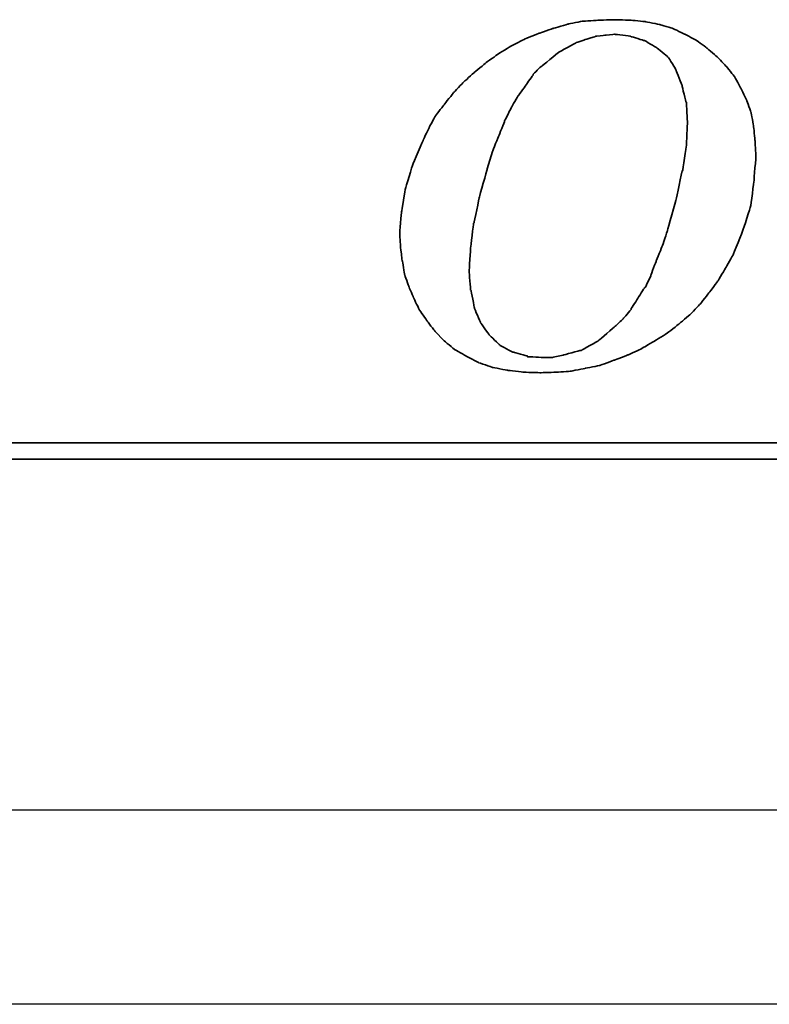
# Model space of a CAD drawing. Header units: millimetres. Extents: x 4 to 414, y 108 to 241.
# Tile 34 of 52: x 311.54 to 317.32, y 136.78 to 144.38. Entities that reach past the tile are written whole.
import ezdxf

# ---------------------------------------------------------------- set-up
doc = ezdxf.new("R2010")
doc.units = ezdxf.units.MM
doc.header["$LTSCALE"] = 0.15
for name, color, linetype in [('DIM', 4, 'CONTINUOUS'), ('layer 1', 7, 'CONTINUOUS'), ('OUT', 3, 'CONTINUOUS')]:
    doc.layers.add(name, color=color, linetype=linetype)

# ---------------------------------------------------------------- blocks, each defined once
blk = doc.blocks.new('TBI MOTION logo(完整正式版)')
at = {"layer": 'layer 1', "color": 22, "lineweight": 35}
for points, knots in [([(-11.34375, -6.98375), (-11.34375, -6.98375), (-10.91375, -7.43875), (-10.91375, -7.43875), (-10.91375, -7.43875), (-10.91375, -7.43875), (-10.38625, -7.87125), (-10.38625, -7.87125), (-10.38625, -7.87125), (-10.38625, -7.87125), (-9.81125, -8.20375), (-9.81125, -8.20375), (-9.81125, -8.20375), (-9.81125, -8.20375), (-9.21125, -8.51875), (-9.21125, -8.51875), (-9.21125, -8.51875), (-9.21125, -8.51875), (-8.51625, -8.75875), (-8.51625, -8.75875), (-8.51625, -8.75875), (-8.51625, -8.75875), (-7.77125, -8.90375), (-7.77125, -8.90375), (-7.77125, -8.90375), (-7.77125, -8.90375), (-6.97875, -8.99875), (-6.97875, -8.99875), (-6.97875, -8.99875), (-6.97875, -8.99875), (-6.14125, -9.02375), (-6.14125, -9.02375), (-6.14125, -9.02375), (-6.14125, -9.02375), (-5.37125, -8.99875), (-5.37125, -8.99875), (-5.37125, -8.99875), (-5.37125, -8.99875), (-4.65375, -8.94875), (-4.65375, -8.94875), (-4.65375, -8.94875), (-4.65375, -8.94875), (-3.93375, -8.80625), (-3.93375, -8.80625), (-3.93375, -8.80625), (-3.93375, -8.80625), (-3.21375, -8.66375), (-3.21375, -8.66375), (-3.21375, -8.66375), (-3.21375, -8.66375), (-2.49375, -8.39875), (-2.49375, -8.39875), (-2.49375, -8.39875), (-2.49375, -8.39875), (-1.79875, -8.13375), (-1.79875, -8.13375), (-1.79875, -8.13375), (-1.79875, -8.13375), (-1.17375, -7.84375), (-1.17375, -7.84375), (-1.17375, -7.84375), (-1.17375, -7.84375), (-0.52375, -7.46375), (-0.52375, -7.46375), (-0.52375, -7.46375), (-0.52375, -7.46375), (0.10124, -7.07875), (0.10124, -7.07875), (0.10124, -7.07875), (0.10124, -7.07875), (0.67625, -6.62375), (0.67625, -6.62375), (0.67625, -6.62375), (0.67625, -6.62375), (1.24874, -6.14375), (1.24874, -6.14375), (1.24874, -6.14375), (1.24874, -6.14375), (1.72874, -5.64125), (1.72874, -5.64125), (1.72874, -5.64125), (1.72874, -5.64125), (2.18624, -5.06375), (2.18624, -5.06375), (2.18624, -5.06375), (2.18624, -5.06375), (2.61625, -4.48874), (2.61625, -4.48874), (2.61625, -4.48874), (2.61625, -4.48874), (3.00125, -3.83874), (3.00125, -3.83874), (3.00125, -3.83874), (3.00125, -3.83874), (3.36124, -3.21374), (3.36124, -3.21374), (3.36124, -3.21374), (3.36124, -3.21374), (3.84374, -1.99125), (3.84374, -1.99125), (3.84374, -1.99125), (3.84374, -1.99125), (4.22625, -0.81875), (4.22625, -0.81875), (4.22625, -0.81875), (4.22625, -0.81875), (4.39125, 0.45624), (4.39125, 0.45624), (4.39125, 0.45624), (4.39125, 0.45624), (4.48874, 1.70124), (4.48874, 1.70124), (4.48874, 1.70124), (4.48874, 1.70124), (4.43874, 2.44625), (4.43874, 2.44625), (4.43874, 2.44625), (4.43874, 2.44625), (4.36874, 3.14125), (4.36874, 3.14125), (4.36874, 3.14125), (4.36874, 3.14125), (4.25125, 3.81125), (4.25125, 3.81125), (4.25125, 3.81125), (4.25125, 3.81125), (4.03124, 4.41125), (4.03124, 4.41125), (4.03124, 4.41125), (4.03124, 4.41125), (3.74374, 5.01125), (3.74374, 5.01125), (3.74374, 5.01125), (3.74374, 5.01125), (3.43124, 5.58875), (3.43124, 5.58875), (3.43124, 5.58875), (3.43124, 5.58875), (3.02625, 6.09125), (3.02625, 6.09125), (3.02625, 6.09125), (3.02625, 6.09125), (2.59374, 6.54875), (2.59374, 6.54875), (2.59374, 6.54875), (2.59374, 6.54875), (2.09124, 6.98125), (2.09124, 6.98125), (2.09124, 6.98125), (2.09124, 6.98125), (1.56124, 7.36625), (1.56124, 7.36625), (1.56124, 7.36625), (1.56124, 7.36625), (0.98624, 7.67625), (0.98624, 7.67625), (0.98624, 7.67625), (0.98624, 7.67625), (0.38624, 7.96375), (0.38624, 7.96375), (0.38624, 7.96375), (0.38624, 7.96375), (-0.25875, 8.15625), (-0.25875, 8.15625), (-0.25875, 8.15625), (-0.25875, 8.15625), (-0.98125, 8.30125), (-0.98125, 8.30125), (-0.98125, 8.30125), (-0.98125, 8.30125), (-1.70124, 8.37125), (-1.70124, 8.37125), (-1.70124, 8.37125), (-1.70124, 8.37125), (-2.49375, 8.39624), (-2.49375, 8.39624), (-2.49375, 8.39624), (-2.49375, 8.39624), (-3.28625, 8.37125), (-3.28625, 8.37125), (-3.28625, 8.37125), (-3.28625, 8.37125), (-4.05125, 8.32125), (-4.05125, 8.32125), (-4.05125, 8.32125), (-4.05125, 8.32125), (-4.77375, 8.18125), (-4.77375, 8.18125), (-4.77375, 8.18125), (-4.77375, 8.18125), (-5.51625, 7.96375), (-5.51625, 7.96375), (-5.51625, 7.96375), (-5.51625, 7.96375), (-6.21125, 7.72625), (-6.21125, 7.72625), (-6.21125, 7.72625), (-6.21125, 7.72625), (-6.92875, 7.43625), (-6.92875, 7.43625), (-6.92875, 7.43625), (-6.92875, 7.43625), (-7.57875, 7.10125), (-7.57875, 7.10125), (-7.57875, 7.10125), (-7.57875, 7.10125), (-8.24875, 6.69125), (-8.24875, 6.69125), (-8.24875, 6.69125), (-8.24875, 6.69125), (-8.84875, 6.26125), (-8.84875, 6.26125), (-8.84875, 6.26125), (-8.84875, 6.26125), (-9.42625, 5.78125), (-9.42625, 5.78125), (-9.42625, 5.78125), (-9.42625, 5.78125), (-9.95375, 5.30125), (-9.95375, 5.30125), (-9.95375, 5.30125), (-9.95375, 5.30125), (-10.43375, 4.79624), (-10.43375, 4.79624), (-10.43375, 4.79624), (-10.43375, 4.79624), (-10.88875, 4.22125), (-10.88875, 4.22125), (-10.88875, 4.22125), (-10.88875, 4.22125), (-11.29875, 3.69375), (-11.29875, 3.69375), (-11.29875, 3.69375), (-11.29875, 3.69375), (-11.63375, 3.09125), (-11.63375, 3.09125), (-11.63375, 3.09125), (-11.63375, 3.09125), (-11.91875, 2.49625), (-11.91875, 2.49625), (-11.91875, 2.49625), (-11.91875, 2.49625), (-12.44875, 1.24625), (-12.44875, 1.24625), (-12.44875, 1.24625), (-12.44875, 1.24625), (-12.80875, 0.06874), (-12.80875, 0.06874), (-12.80875, 0.06874), (-12.80875, 0.06874), (-12.99875, -1.07875), (-12.99875, -1.07875), (-12.99875, -1.07875), (-12.99875, -1.07875), (-13.09375, -2.18375), (-13.09375, -2.18375), (-13.09375, -2.18375), (-13.09375, -2.18375), (-13.04875, -2.85375), (-13.04875, -2.85375), (-13.04875, -2.85375), (-13.04875, -2.85375), (-12.97375, -3.50375), (-12.97375, -3.50375), (-12.97375, -3.50375), (-12.97375, -3.50375), (-12.95375, -3.50375), (-12.95375, -3.50375), (-12.95375, -3.50375), (-12.95375, -3.50375), (-12.85375, -4.17375), (-12.85375, -4.17375), (-12.85375, -4.17375), (-12.85375, -4.17375), (-12.63875, -4.77624), (-12.63875, -4.77624), (-12.63875, -4.77624), (-12.63875, -4.77624), (-12.39875, -5.35125), (-12.39875, -5.35125), (-12.39875, -5.35125), (-12.39875, -5.35125), (-12.11375, -5.92875), (-12.11375, -5.92875), (-12.11375, -5.92875), (-12.11375, -5.92875), (-11.75375, -6.45375), (-11.75375, -6.45375), (-11.75375, -6.45375), (-11.75375, -6.45375), (-11.34375, -6.98375), (-11.34375, -6.98375)], [0, 0, 0, 0, 0.01369863, 0.01369863, 0.01369863, 0.01369864, 0.02739726, 0.02739726, 0.02739726, 0.02739727, 0.04109589, 0.04109589, 0.04109589, 0.0410959, 0.05479452, 0.05479452, 0.05479452, 0.05479453, 0.06849315, 0.06849315, 0.06849315, 0.06849316, 0.08219178, 0.08219178, 0.08219178, 0.08219179, 0.09589041, 0.09589041, 0.09589041, 0.09589042, 0.10958904, 0.10958904, 0.10958904, 0.10958905, 0.12328767, 0.12328767, 0.12328767, 0.12328768, 0.1369863, 0.1369863, 0.1369863, 0.13698631, 0.15068493, 0.15068493, 0.15068493, 0.15068494, 0.16438356, 0.16438356, 0.16438356, 0.16438357, 0.17808219, 0.17808219, 0.17808219, 0.1780822, 0.19178082, 0.19178082, 0.19178082, 0.19178083, 0.20547945, 0.20547945, 0.20547945, 0.20547946, 0.21917808, 0.21917808, 0.21917808, 0.21917809, 0.23287671, 0.23287671, 0.23287671, 0.23287672, 0.24657534, 0.24657534, 0.24657534, 0.24657535, 0.26027397, 0.26027397, 0.26027397, 0.26027398, 0.2739726, 0.2739726, 0.2739726, 0.27397261, 0.28767123, 0.28767123, 0.28767123, 0.28767124, 0.30136986, 0.30136986, 0.30136986, 0.30136987, 0.31506849, 0.31506849, 0.31506849, 0.3150685, 0.32876712, 0.32876712, 0.32876712, 0.32876713, 0.34246575, 0.34246575, 0.34246575, 0.34246576, 0.35616438, 0.35616438, 0.35616438, 0.35616439, 0.36986301, 0.36986301, 0.36986301, 0.36986302, 0.38356164, 0.38356164, 0.38356164, 0.38356165, 0.39726027, 0.39726027, 0.39726027, 0.39726028, 0.4109589, 0.4109589, 0.4109589, 0.41095891, 0.42465753, 0.42465753, 0.42465753, 0.42465754, 0.43835616, 0.43835616, 0.43835616, 0.43835617, 0.45205479, 0.45205479, 0.45205479, 0.4520548, 0.46575342, 0.46575342, 0.46575342, 0.46575343, 0.47945205, 0.47945205, 0.47945205, 0.47945206, 0.49315068, 0.49315068, 0.49315068, 0.49315069, 0.50684932, 0.50684932, 0.50684932, 0.50684933, 0.52054795, 0.52054795, 0.52054795, 0.52054796, 0.53424658, 0.53424658, 0.53424658, 0.53424659, 0.54794521, 0.54794521, 0.54794521, 0.54794522, 0.56164384, 0.56164384, 0.56164384, 0.56164385, 0.57534247, 0.57534247, 0.57534247, 0.57534248, 0.5890411, 0.5890411, 0.5890411, 0.58904111, 0.60273973, 0.60273973, 0.60273973, 0.60273974, 0.61643836, 0.61643836, 0.61643836, 0.61643837, 0.63013699, 0.63013699, 0.63013699, 0.630137, 0.64383562, 0.64383562, 0.64383562, 0.64383563, 0.65753425, 0.65753425, 0.65753425, 0.65753426, 0.67123288, 0.67123288, 0.67123288, 0.67123289, 0.68493151, 0.68493151, 0.68493151, 0.68493152, 0.69863014, 0.69863014, 0.69863014, 0.69863015, 0.71232877, 0.71232877, 0.71232877, 0.71232878, 0.7260274, 0.7260274, 0.7260274, 0.72602741, 0.73972603, 0.73972603, 0.73972603, 0.73972604, 0.75342466, 0.75342466, 0.75342466, 0.75342467, 0.76712329, 0.76712329, 0.76712329, 0.7671233, 0.78082192, 0.78082192, 0.78082192, 0.78082193, 0.79452055, 0.79452055, 0.79452055, 0.79452056, 0.80821918, 0.80821918, 0.80821918, 0.80821919, 0.82191781, 0.82191781, 0.82191781, 0.82191782, 0.83561644, 0.83561644, 0.83561644, 0.83561645, 0.84931507, 0.84931507, 0.84931507, 0.84931508, 0.8630137, 0.8630137, 0.8630137, 0.86301371, 0.87671233, 0.87671233, 0.87671233, 0.87671234, 0.89041096, 0.89041096, 0.89041096, 0.89041097, 0.90410959, 0.90410959, 0.90410959, 0.9041096, 0.91780822, 0.91780822, 0.91780822, 0.91780823, 0.93150685, 0.93150685, 0.93150685, 0.93150686, 0.94520548, 0.94520548, 0.94520548, 0.94520549, 0.95890411, 0.95890411, 0.95890411, 0.95890412, 0.97260274, 0.97260274, 0.97260274, 0.97260275, 0.98630137, 0.98630137, 0.98630137, 0.98630138, 1, 1, 1, 1]), ([(-8.77875, 1.03124), (-8.77875, 1.03124), (-8.51625, 1.89625), (-8.51625, 1.89625), (-8.51625, 1.89625), (-8.51625, 1.89625), (-8.20375, 2.66375), (-8.20375, 2.66375), (-8.20375, 2.66375), (-8.20375, 2.66375), (-7.91625, 3.38125), (-7.91625, 3.38125), (-7.91625, 3.38125), (-7.91625, 3.38125), (-7.91625, 3.40624), (-7.91625, 3.40624), (-7.91625, 3.40624), (-7.91625, 3.40624), (-7.57875, 4.07624), (-7.57875, 4.07624), (-7.57875, 4.07624), (-7.57875, 4.07624), (-7.24375, 4.65125), (-7.24375, 4.65125), (-7.24375, 4.65125), (-7.24375, 4.65125), (-7.21875, 4.65125), (-7.21875, 4.65125), (-7.21875, 4.65125), (-7.21875, 4.65125), (-7.21875, 4.67624), (-7.21875, 4.67624), (-7.21875, 4.67624), (-7.21875, 4.67624), (-6.83625, 5.20375), (-6.83625, 5.20375), (-6.83625, 5.20375), (-6.83625, 5.20375), (-6.49875, 5.68625), (-6.49875, 5.68625), (-6.49875, 5.68625), (-6.49875, 5.68625), (-6.49875, 5.70625), (-6.49875, 5.70625), (-6.49875, 5.70625), (-6.49875, 5.70625), (-6.11625, 6.09125), (-6.11625, 6.09125), (-6.11625, 6.09125), (-6.11625, 6.09125), (-6.09125, 6.09125), (-6.09125, 6.09125), (-6.09125, 6.09125), (-6.09125, 6.09125), (-5.27375, 6.76625), (-5.27375, 6.76625), (-5.27375, 6.76625), (-5.27375, 6.76625), (-5.24875, 6.76625), (-5.24875, 6.76625), (-5.24875, 6.76625), (-5.24875, 6.76625), (-5.24875, 6.78625), (-5.24875, 6.78625), (-5.24875, 6.78625), (-5.24875, 6.78625), (-4.38875, 7.26624), (-4.38875, 7.26624), (-4.38875, 7.26624), (-4.38875, 7.26624), (-4.36125, 7.26624), (-4.36125, 7.26624), (-4.36125, 7.26624), (-4.36125, 7.26624), (-3.93375, 7.41125), (-3.93375, 7.41125), (-3.93375, 7.41125), (-3.93375, 7.41125), (-3.47375, 7.55625), (-3.47375, 7.55625), (-3.47375, 7.55625), (-3.47375, 7.55625), (-3.45375, 7.55625), (-3.45375, 7.55625), (-3.45375, 7.55625), (-3.45375, 7.55625), (-3.42875, 7.58124), (-3.42875, 7.58124), (-3.42875, 7.58124), (-3.42875, 7.58124), (-2.97375, 7.62625), (-2.97375, 7.62625), (-2.97375, 7.62625), (-2.97375, 7.62625), (-2.49375, 7.67625), (-2.49375, 7.67625), (-2.49375, 7.67625), (-2.49375, 7.67625), (-2.46875, 7.67625), (-2.46875, 7.67625), (-2.46875, 7.67625), (-2.46875, 7.67625), (-1.70124, 7.58124), (-1.70124, 7.58124), (-1.70124, 7.58124), (-1.70124, 7.58124), (-1.67875, 7.55625), (-1.67875, 7.55625), (-1.67875, 7.55625), (-1.67875, 7.55625), (-1.65375, 7.55625), (-1.65375, 7.55625), (-1.65375, 7.55625), (-1.65375, 7.55625), (-1.03125, 7.36625), (-1.03125, 7.36625), (-1.03125, 7.36625), (-1.03125, 7.36625), (-1.00625, 7.36625), (-1.00625, 7.36625), (-1.00625, 7.36625), (-1.00625, 7.36625), (-0.43124, 7.02624), (-0.43124, 7.02624), (-0.43124, 7.02624), (-0.43124, 7.02624), (-0.40625, 7.00624), (-0.40625, 7.00624), (-0.40625, 7.00624), (-0.40625, 7.00624), (0.12124, 6.57124), (0.12124, 6.57124), (0.12124, 6.57124), (0.12124, 6.57124), (0.14624, 6.54875), (0.14624, 6.54875), (0.14624, 6.54875), (0.14624, 6.54875), (0.17124, 6.52375), (0.17124, 6.52375), (0.17124, 6.52375), (0.17124, 6.52375), (0.55625, 5.89875), (0.55625, 5.89875), (0.55625, 5.89875), (0.55625, 5.89875), (0.55625, 5.87625), (0.55625, 5.87625), (0.55625, 5.87625), (0.55625, 5.87625), (0.84124, 5.15625), (0.84124, 5.15625), (0.84124, 5.15625), (0.84124, 5.15625), (0.84124, 5.13125), (0.84124, 5.13125), (0.84124, 5.13125), (0.84124, 5.13125), (1.03624, 4.31875), (1.03624, 4.31875), (1.03624, 4.31875), (1.03624, 4.31875), (1.05624, 4.31875), (1.05624, 4.31875), (1.05624, 4.31875), (1.05624, 4.31875), (1.05624, 4.29125), (1.05624, 4.29125), (1.05624, 4.29125), (1.05624, 4.29125), (1.10625, 3.33125), (1.10625, 3.33125), (1.10625, 3.33125), (1.10625, 3.33125), (1.10625, 3.30875), (1.10625, 3.30875), (1.10625, 3.30875), (1.10625, 3.30875), (1.05624, 2.20624), (1.05624, 2.20624), (1.05624, 2.20624), (1.05624, 2.20624), (1.05624, 2.18124), (1.05624, 2.18124), (1.05624, 2.18124), (1.05624, 2.18124), (0.86624, 0.93624), (0.86624, 0.93624), (0.86624, 0.93624), (0.86624, 0.93624), (0.84124, 0.93624), (0.84124, 0.93624), (0.84124, 0.93624), (0.84124, 0.93624), (0.55625, -0.45874), (0.55625, -0.45874), (0.55625, -0.45874), (0.55625, -0.45874), (0.12124, -1.99125), (0.12124, -1.99125), (0.12124, -1.99125), (0.12124, -1.99125), (0.12124, -2.01874), (0.12124, -2.01874), (0.12124, -2.01874), (0.12124, -2.01874), (-0.13874, -2.78375), (-0.13874, -2.78375), (-0.13874, -2.78375), (-0.13874, -2.78375), (-0.43124, -3.50375), (-0.43124, -3.50375), (-0.43124, -3.50375), (-0.43124, -3.50375), (-0.69375, -4.19875), (-0.69375, -4.19875), (-0.69375, -4.19875), (-0.69375, -4.19875), (-0.69375, -4.22375), (-0.69375, -4.22375), (-0.69375, -4.22375), (-0.69375, -4.22375), (-0.98125, -4.82374), (-0.98125, -4.82374), (-0.98125, -4.82374), (-0.98125, -4.82374), (-1.00625, -4.82374), (-1.00625, -4.82374), (-1.00625, -4.82374), (-1.00625, -4.82374), (-1.33875, -5.35125), (-1.33875, -5.35125), (-1.33875, -5.35125), (-1.33875, -5.35125), (-1.67875, -5.87875), (-1.67875, -5.87875), (-1.67875, -5.87875), (-1.67875, -5.87875), (-1.67875, -5.90375), (-1.67875, -5.90375), (-1.67875, -5.90375), (-1.67875, -5.90375), (-2.05875, -6.35875), (-2.05875, -6.35875), (-2.05875, -6.35875), (-2.05875, -6.35875), (-2.08375, -6.38375), (-2.08375, -6.38375), (-2.08375, -6.38375), (-2.08375, -6.38375), (-2.46875, -6.74375), (-2.46875, -6.74375), (-2.46875, -6.74375), (-2.46875, -6.74375), (-3.25875, -7.41625), (-3.25875, -7.41625), (-3.25875, -7.41625), (-3.25875, -7.41625), (-3.28625, -7.43875), (-3.28625, -7.43875), (-3.28625, -7.43875), (-3.28625, -7.43875), (-4.12375, -7.91875), (-4.12375, -7.91875), (-4.12375, -7.91875), (-4.12375, -7.91875), (-4.14875, -7.91875), (-4.14875, -7.91875), (-4.14875, -7.91875), (-4.14875, -7.91875), (-4.17125, -7.91875), (-4.17125, -7.91875), (-4.17125, -7.91875), (-4.17125, -7.91875), (-5.03375, -8.15875), (-5.03375, -8.15875), (-5.03375, -8.15875), (-5.03375, -8.15875), (-5.51625, -8.25625), (-5.51625, -8.25625), (-5.51625, -8.25625), (-5.51625, -8.25625), (-5.54125, -8.27875), (-5.54125, -8.27875), (-5.54125, -8.27875), (-5.54125, -8.27875), (-5.56375, -8.27875), (-5.56375, -8.27875), (-5.56375, -8.27875), (-5.56375, -8.27875), (-5.99625, -8.27875), (-5.99625, -8.27875), (-5.99625, -8.27875), (-5.99625, -8.27875), (-6.76375, -8.23125), (-6.76375, -8.23125), (-6.76375, -8.23125), (-6.76375, -8.23125), (-6.78875, -8.23125), (-6.78875, -8.23125), (-6.78875, -8.23125), (-6.78875, -8.23125), (-6.78875, -8.20375), (-6.78875, -8.20375), (-6.78875, -8.20375), (-6.78875, -8.20375), (-7.45875, -8.01375), (-7.45875, -8.01375), (-7.45875, -8.01375), (-7.45875, -8.01375), (-7.48375, -8.01375), (-7.48375, -8.01375), (-7.48375, -8.01375), (-7.48375, -8.01375), (-7.50875, -8.01375), (-7.50875, -8.01375), (-7.50875, -8.01375), (-7.50875, -8.01375), (-8.13125, -7.67875), (-8.13125, -7.67875), (-8.13125, -7.67875), (-8.13125, -7.67875), (-8.15625, -7.65375), (-8.15625, -7.65375), (-8.15625, -7.65375), (-8.15625, -7.65375), (-8.65875, -7.17375), (-8.65875, -7.17375), (-8.65875, -7.17375), (-8.65875, -7.17375), (-8.68375, -7.14875), (-8.68375, -7.14875), (-8.68375, -7.14875), (-8.68375, -7.14875), (-9.08875, -6.57375), (-9.08875, -6.57375), (-9.08875, -6.57375), (-9.08875, -6.57375), (-9.11375, -6.54875), (-9.11375, -6.54875), (-9.11375, -6.54875), (-9.11375, -6.54875), (-9.11375, -6.52875), (-9.11375, -6.52875), (-9.11375, -6.52875), (-9.11375, -6.52875), (-9.40375, -5.85375), (-9.40375, -5.85375), (-9.40375, -5.85375), (-9.40375, -5.85375), (-9.40375, -5.82875), (-9.40375, -5.82875), (-9.40375, -5.82875), (-9.40375, -5.82875), (-9.56875, -4.96875), (-9.56875, -4.96875), (-9.56875, -4.96875), (-9.56875, -4.96875), (-9.59375, -4.94375), (-9.59375, -4.94375), (-9.59375, -4.94375), (-9.59375, -4.94375), (-9.66375, -4.03375), (-9.66375, -4.03375), (-9.66375, -4.03375), (-9.66375, -4.03375), (-9.66375, -4.00875), (-9.66375, -4.00875), (-9.66375, -4.00875), (-9.66375, -4.00875), (-9.59375, -2.85375), (-9.59375, -2.85375), (-9.59375, -2.85375), (-9.59375, -2.85375), (-9.45125, -1.65875), (-9.45125, -1.65875), (-9.45125, -1.65875), (-9.45125, -1.65875), (-9.42625, -1.63375), (-9.42625, -1.63375), (-9.42625, -1.63375), (-9.42625, -1.63375), (-9.16125, -0.33875), (-9.16125, -0.33875), (-9.16125, -0.33875), (-9.16125, -0.33875), (-8.77875, 1.00624), (-8.77875, 1.00624), (-8.77875, 1.00624), (-8.77875, 1.00624), (-8.77875, 1.03124), (-8.77875, 1.03124)], [0, 0, 0, 0, 0.01020408, 0.01020408, 0.01020408, 0.01020409, 0.02040816, 0.02040816, 0.02040816, 0.02040817, 0.03061224, 0.03061224, 0.03061224, 0.03061225, 0.04081633, 0.04081633, 0.04081633, 0.04081634, 0.05102041, 0.05102041, 0.05102041, 0.05102042, 0.06122449, 0.06122449, 0.06122449, 0.0612245, 0.07142857, 0.07142857, 0.07142857, 0.07142858, 0.08163265, 0.08163265, 0.08163265, 0.08163266, 0.09183673, 0.09183673, 0.09183673, 0.09183674, 0.10204082, 0.10204082, 0.10204082, 0.10204083, 0.1122449, 0.1122449, 0.1122449, 0.11224491, 0.12244898, 0.12244898, 0.12244898, 0.12244899, 0.13265306, 0.13265306, 0.13265306, 0.13265307, 0.14285714, 0.14285714, 0.14285714, 0.14285715, 0.15306122, 0.15306122, 0.15306122, 0.15306123, 0.16326531, 0.16326531, 0.16326531, 0.16326532, 0.17346939, 0.17346939, 0.17346939, 0.1734694, 0.18367347, 0.18367347, 0.18367347, 0.18367348, 0.19387755, 0.19387755, 0.19387755, 0.19387756, 0.20408163, 0.20408163, 0.20408163, 0.20408164, 0.21428571, 0.21428571, 0.21428571, 0.21428572, 0.2244898, 0.2244898, 0.2244898, 0.22448981, 0.23469388, 0.23469388, 0.23469388, 0.23469389, 0.24489796, 0.24489796, 0.24489796, 0.24489797, 0.25510204, 0.25510204, 0.25510204, 0.25510205, 0.26530612, 0.26530612, 0.26530612, 0.26530613, 0.2755102, 0.2755102, 0.2755102, 0.27551021, 0.28571429, 0.28571429, 0.28571429, 0.2857143, 0.29591837, 0.29591837, 0.29591837, 0.29591838, 0.30612245, 0.30612245, 0.30612245, 0.30612246, 0.31632653, 0.31632653, 0.31632653, 0.31632654, 0.32653061, 0.32653061, 0.32653061, 0.32653062, 0.33673469, 0.33673469, 0.33673469, 0.3367347, 0.34693878, 0.34693878, 0.34693878, 0.34693879, 0.35714286, 0.35714286, 0.35714286, 0.35714287, 0.36734694, 0.36734694, 0.36734694, 0.36734695, 0.37755102, 0.37755102, 0.37755102, 0.37755103, 0.3877551, 0.3877551, 0.3877551, 0.38775511, 0.39795918, 0.39795918, 0.39795918, 0.39795919, 0.40816327, 0.40816327, 0.40816327, 0.40816328, 0.41836735, 0.41836735, 0.41836735, 0.41836736, 0.42857143, 0.42857143, 0.42857143, 0.42857144, 0.43877551, 0.43877551, 0.43877551, 0.43877552, 0.44897959, 0.44897959, 0.44897959, 0.4489796, 0.45918367, 0.45918367, 0.45918367, 0.45918368, 0.46938776, 0.46938776, 0.46938776, 0.46938777, 0.47959184, 0.47959184, 0.47959184, 0.47959185, 0.48979592, 0.48979592, 0.48979592, 0.48979593, 0.5, 0.5, 0.5, 0.50000001, 0.51020408, 0.51020408, 0.51020408, 0.51020409, 0.52040816, 0.52040816, 0.52040816, 0.52040817, 0.53061224, 0.53061224, 0.53061224, 0.53061225, 0.54081633, 0.54081633, 0.54081633, 0.54081634, 0.55102041, 0.55102041, 0.55102041, 0.55102042, 0.56122449, 0.56122449, 0.56122449, 0.5612245, 0.57142857, 0.57142857, 0.57142857, 0.57142858, 0.58163265, 0.58163265, 0.58163265, 0.58163266, 0.59183673, 0.59183673, 0.59183673, 0.59183674, 0.60204082, 0.60204082, 0.60204082, 0.60204083, 0.6122449, 0.6122449, 0.6122449, 0.61224491, 0.62244898, 0.62244898, 0.62244898, 0.62244899, 0.63265306, 0.63265306, 0.63265306, 0.63265307, 0.64285714, 0.64285714, 0.64285714, 0.64285715, 0.65306122, 0.65306122, 0.65306122, 0.65306123, 0.66326531, 0.66326531, 0.66326531, 0.66326532, 0.67346939, 0.67346939, 0.67346939, 0.6734694, 0.68367347, 0.68367347, 0.68367347, 0.68367348, 0.69387755, 0.69387755, 0.69387755, 0.69387756, 0.70408163, 0.70408163, 0.70408163, 0.70408164, 0.71428571, 0.71428571, 0.71428571, 0.71428572, 0.7244898, 0.7244898, 0.7244898, 0.72448981, 0.73469388, 0.73469388, 0.73469388, 0.73469389, 0.74489796, 0.74489796, 0.74489796, 0.74489797, 0.75510204, 0.75510204, 0.75510204, 0.75510205, 0.76530612, 0.76530612, 0.76530612, 0.76530613, 0.7755102, 0.7755102, 0.7755102, 0.77551021, 0.78571429, 0.78571429, 0.78571429, 0.7857143, 0.79591837, 0.79591837, 0.79591837, 0.79591838, 0.80612245, 0.80612245, 0.80612245, 0.80612246, 0.81632653, 0.81632653, 0.81632653, 0.81632654, 0.82653061, 0.82653061, 0.82653061, 0.82653062, 0.83673469, 0.83673469, 0.83673469, 0.8367347, 0.84693878, 0.84693878, 0.84693878, 0.84693879, 0.85714286, 0.85714286, 0.85714286, 0.85714287, 0.86734694, 0.86734694, 0.86734694, 0.86734695, 0.87755102, 0.87755102, 0.87755102, 0.87755103, 0.8877551, 0.8877551, 0.8877551, 0.88775511, 0.89795918, 0.89795918, 0.89795918, 0.89795919, 0.90816327, 0.90816327, 0.90816327, 0.90816328, 0.91836735, 0.91836735, 0.91836735, 0.91836736, 0.92857143, 0.92857143, 0.92857143, 0.92857144, 0.93877551, 0.93877551, 0.93877551, 0.93877552, 0.94897959, 0.94897959, 0.94897959, 0.9489796, 0.95918367, 0.95918367, 0.95918367, 0.95918368, 0.96938776, 0.96938776, 0.96938776, 0.96938777, 0.97959184, 0.97959184, 0.97959184, 0.97959185, 0.98979592, 0.98979592, 0.98979592, 0.98979593, 1, 1, 1, 1]), ([(75.90875, -9.47875), (75.90875, -9.47875), (75.90875, -12.28625), (75.90875, -12.28625), (75.90875, -12.28625), (75.90875, -12.28625), (75.90875, -12.47875), (75.90875, -12.47875), (75.90875, -12.47875), (75.90875, -12.47875), (75.71625, -12.47875), (75.71625, -12.47875), (75.71625, -12.47875), (75.71625, -12.47875), (-88.32875, -12.47875), (-88.32875, -12.47875), (-88.32875, -12.47875), (-88.32875, -12.47875), (-88.32875, -13.29375), (-88.32875, -13.29375), (-88.32875, -13.29375), (-88.32875, -13.29375), (82.89125, -13.29375), (82.89125, -13.29375), (82.89125, -13.29375), (82.89125, -13.29375), (75.90875, -9.47875), (75.90875, -9.47875)], [0, 0, 0, 0, 0.14285714, 0.14285714, 0.14285714, 0.14285715, 0.28571429, 0.28571429, 0.28571429, 0.2857143, 0.42857143, 0.42857143, 0.42857143, 0.42857144, 0.57142857, 0.57142857, 0.57142857, 0.57142858, 0.71428571, 0.71428571, 0.71428571, 0.71428572, 0.85714286, 0.85714286, 0.85714286, 0.85714287, 1, 1, 1, 1])]:
    blk.add_open_spline(points, degree=3, knots=knots, dxfattribs=at)

msp = doc.modelspace()

# ---------------------------------------------------------------- linework, layer by layer
at = {"layer": 'OUT', "color": 0}
for p, q in [((288.1352, 138.2794), (334.939, 138.2794)), ((334.939, 136.7794), (288.1352, 136.7794))]:
    msp.add_line(p, q, dxfattribs=at)

# ---------------------------------------------------------------- block references
at = {"layer": 'DIM', "color": 7, "xscale": 0.1563722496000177, "yscale": 0.1563722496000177, "zscale": 0.1563722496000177}
msp.add_blockref('TBI MOTION logo(完整正式版)', (316.5168, 143.0635), dxfattribs=at)

doc.saveas('drawing.dxf')
